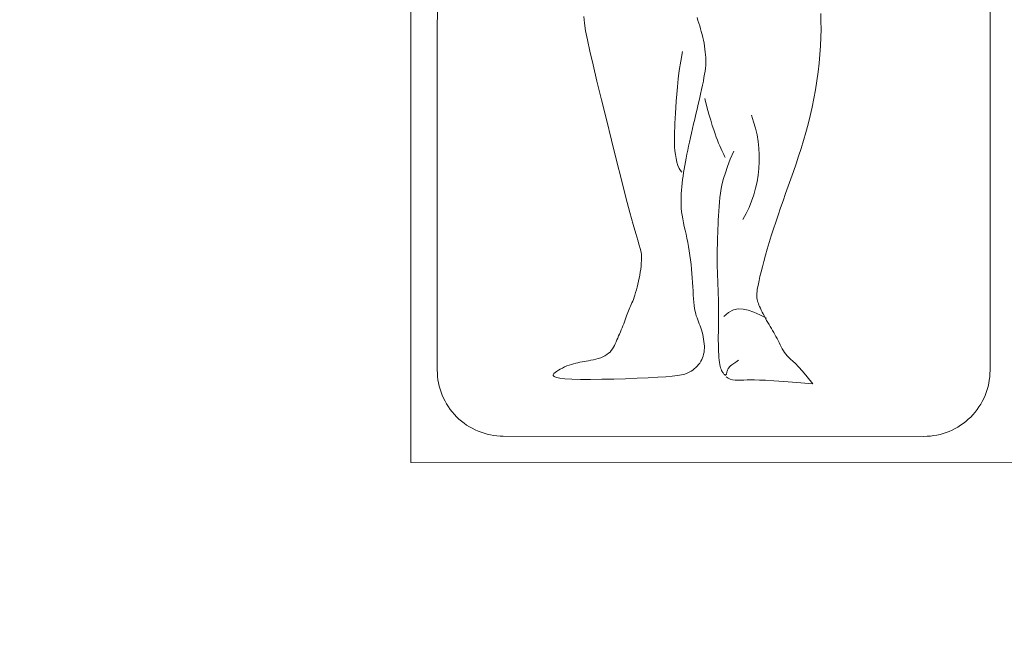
# Model space of a CAD drawing. Header units: millimetres. Extents: x 26866 to 1024070, y -428191 to 408885.
# Tile 174 of 248: x 199370 to 200264, y 392260 to 392834. Entities that reach past the tile are written whole.
import ezdxf

# ---------------------------------------------------------------- set-up
doc = ezdxf.new("R2010")
doc.units = ezdxf.units.MM
doc.header["$LTSCALE"] = 2
for name, color, linetype, lineweight in [('0_OPIS', 7, 'Continuous', 13), ('10', 7, 'Continuous', 9), ('3DPLAN_A_TABELKA POMIESZCZEŃ', 7, 'Continuous', 0), ('6', 253, 'Continuous', 0)]:
    doc.layers.add(name, color=color, linetype=linetype, lineweight=lineweight)
doc.layers.add('3DPLAN_A_KRESKOWANIE 1', color=253, linetype='Continuous')
doc.layers.add('3DPLAN_A_OPIS', color=8, linetype='Continuous')
doc.styles.add('ARIAL', font='arial.ttf')
pattern_1 = [(45, (23044.838, -26883.88), (-16.83798, 16.83798), [])]

# ---------------------------------------------------------------- blocks, each defined once
blk = doc.blocks.new('A$C7B9C5A86')
at = {"layer": '6', "color": 7}
for p, q in [((0.0255, 0.3146), (0.0236, 0.3131)), ((0.0276, 0.3159), (0.0255, 0.3146)), ((0.0297, 0.3171), (0.0276, 0.3159)), ((0.0318, 0.318), (0.0297, 0.3171)), ((0.0341, 0.3188), (0.0318, 0.318)), ((0.0364, 0.3194), (0.0341, 0.3188)), ((0.0387, 0.3199), (0.0364, 0.3194)), ((0.0412, 0.3202), (0.0387, 0.3199)), ((0.0437, 0.3203), (0.0412, 0.3202)), ((0.0463, 0.3203), (0.0437, 0.3203)), ((0.0491, 0.3201), (0.0463, 0.3203)), ((0.0519, 0.3198), (0.0491, 0.3201)), ((0.0547, 0.3194), (0.0519, 0.3198)), ((0.0576, 0.3189), (0.0547, 0.3194)), ((0.0605, 0.3183), (0.0576, 0.3189)), ((0.0634, 0.3176), (0.0605, 0.3183)), ((0.0662, 0.3168), (0.0634, 0.3176)), ((0.0689, 0.3159), (0.0662, 0.3168)), ((0.0714, 0.315), (0.0689, 0.3159)), ((0.0738, 0.3141), (0.0714, 0.315)), ((0.3558, 0.3154), (0.3499, 0.314)), ((0.3615, 0.3166), (0.3558, 0.3154)), ((0.3669, 0.3178), (0.3615, 0.3166)), ((0.3718, 0.3189), (0.3669, 0.3178)), ((0.3764, 0.3197), (0.3718, 0.3189)), ((0.3805, 0.3205), (0.3764, 0.3197)), ((0.3843, 0.3211), (0.3805, 0.3205)), ((0.3878, 0.3215), (0.3843, 0.3211)), ((0.3912, 0.3218), (0.3878, 0.3215)), ((0.3944, 0.3219), (0.3912, 0.3218)), ((0.3976, 0.322), (0.3944, 0.3219)), ((0.4009, 0.3219), (0.3976, 0.322)), ((0.4043, 0.3216), (0.4009, 0.3219)), ((0.4077, 0.3213), (0.4043, 0.3216)), ((0.4113, 0.3208), (0.4077, 0.3213)), ((0.4148, 0.3203), (0.4113, 0.3208)), ((0.4185, 0.3197), (0.4148, 0.3203)), ((0.4221, 0.3189), (0.4185, 0.3197)), ((0.4257, 0.3181), (0.4221, 0.3189)), ((0.4293, 0.3173), (0.4257, 0.3181)), ((0.4328, 0.3163), (0.4293, 0.3173)), ((0.4363, 0.3154), (0.4328, 0.3163)), ((0.4397, 0.3144), (0.4363, 0.3154)), ((0.0154, 0.3039), (0.0141, 0.3018)), ((0.0168, 0.306), (0.0154, 0.3039)), ((0.0183, 0.3079), (0.0168, 0.306)), ((0.0199, 0.3098), (0.0183, 0.3079)), ((0.0217, 0.3115), (0.0199, 0.3098)), ((0.0236, 0.3131), (0.0217, 0.3115)), ((0.0762, 0.3132), (0.0738, 0.3141)), ((0.0785, 0.3122), (0.0762, 0.3132)), ((0.0809, 0.3113), (0.0785, 0.3122)), ((0.0834, 0.3104), (0.0809, 0.3113)), ((0.0861, 0.3096), (0.0834, 0.3104)), ((0.089, 0.3089), (0.0861, 0.3096)), ((0.0924, 0.3082), (0.089, 0.3089)), ((0.096, 0.3077), (0.0924, 0.3082)), ((0.1001, 0.3073), (0.096, 0.3077)), ((0.1045, 0.3069), (0.1001, 0.3073)), ((0.1092, 0.3066), (0.1045, 0.3069)), ((0.1141, 0.3064), (0.1092, 0.3066)), ((0.1193, 0.3061), (0.1141, 0.3064)), ((0.1245, 0.3058), (0.1193, 0.3061)), ((0.13, 0.3054), (0.1245, 0.3058)), ((0.1355, 0.305), (0.13, 0.3054)), ((0.141, 0.3044), (0.1355, 0.305)), ((0.1466, 0.3039), (0.141, 0.3044)), ((0.1522, 0.3032), (0.1466, 0.3039)), ((0.1577, 0.3024), (0.1522, 0.3032)), ((0.1632, 0.3016), (0.1577, 0.3024)), ((0.3025, 0.3031), (0.2971, 0.3019)), ((0.3079, 0.3043), (0.3025, 0.3031)), ((0.3136, 0.3056), (0.3079, 0.3043)), ((0.3194, 0.3069), (0.3136, 0.3056)), ((0.3253, 0.3083), (0.3194, 0.3069)), ((0.3314, 0.3097), (0.3253, 0.3083)), ((0.3376, 0.3112), (0.3314, 0.3097)), ((0.3438, 0.3126), (0.3376, 0.3112)), ((0.3499, 0.314), (0.3438, 0.3126)), ((0.4432, 0.3133), (0.4397, 0.3144)), ((0.4466, 0.3123), (0.4432, 0.3133)), ((0.4501, 0.3112), (0.4466, 0.3123)), ((0.011, 0.2922), (0.0101, 0.2872)), ((0.0119, 0.2962), (0.011, 0.2922)), ((0.0129, 0.2993), (0.0119, 0.2962)), ((0.0141, 0.3018), (0.0129, 0.2993)), ((0.1685, 0.3007), (0.1632, 0.3016)), ((0.1738, 0.2998), (0.1685, 0.3007)), ((0.1788, 0.2987), (0.1738, 0.2998)), ((0.1838, 0.2977), (0.1788, 0.2987)), ((0.1886, 0.2966), (0.1838, 0.2977)), ((0.1933, 0.2955), (0.1886, 0.2966)), ((0.1979, 0.2945), (0.1933, 0.2955)), ((0.2025, 0.2937), (0.1979, 0.2945)), ((0.207, 0.2929), (0.2025, 0.2937)), ((0.2115, 0.2923), (0.207, 0.2929)), ((0.2159, 0.2919), (0.2115, 0.2923)), ((0.2204, 0.2916), (0.2159, 0.2919)), ((0.2248, 0.2916), (0.2204, 0.2916)), ((0.2292, 0.2916), (0.2248, 0.2916)), ((0.2336, 0.2918), (0.2292, 0.2916)), ((0.2379, 0.2921), (0.2336, 0.2918)), ((0.2422, 0.2925), (0.2379, 0.2921)), ((0.2466, 0.293), (0.2422, 0.2925)), ((0.2509, 0.2935), (0.2466, 0.293)), ((0.2552, 0.2941), (0.2509, 0.2935)), ((0.2595, 0.2947), (0.2552, 0.2941)), ((0.2638, 0.2954), (0.2595, 0.2947)), ((0.2682, 0.2962), (0.2638, 0.2954)), ((0.2727, 0.297), (0.2682, 0.2962)), ((0.2773, 0.2978), (0.2727, 0.297)), ((0.2821, 0.2988), (0.2773, 0.2978)), ((0.2869, 0.2998), (0.2821, 0.2988)), ((0.292, 0.3008), (0.2869, 0.2998)), ((0.2971, 0.3019), (0.292, 0.3008)), ((0.0093, 0.2809), (0.0086, 0.2729)), ((0.0101, 0.2872), (0.0093, 0.2809)), ((0.0086, 0.2729), (0.0079, 0.2631)), ((0.0079, 0.2631), (0.0073, 0.2513)), ((0.0073, 0.2513), (0.0067, 0.2379)), ((0.1372, 0.2415), (0.141, 0.242)), ((0.141, 0.242), (0.1446, 0.2425)), ((0.1446, 0.2425), (0.1481, 0.2428)), ((0.1481, 0.2428), (0.1514, 0.2431)), ((0.1514, 0.2431), (0.1544, 0.2432)), ((0.1544, 0.2432), (0.1571, 0.2432)), ((0.1571, 0.2432), (0.1594, 0.2431)), ((0.1594, 0.2431), (0.1614, 0.2428)), ((0.1614, 0.2428), (0.1635, 0.2423)), ((0.1635, 0.2423), (0.1664, 0.2415)), ((0.0067, 0.2379), (0.0062, 0.2236)), ((0.0955, 0.2296), (0.0974, 0.2304)), ((0.0974, 0.2304), (0.0993, 0.2313)), ((0.0993, 0.2313), (0.1015, 0.2322)), ((0.1015, 0.2322), (0.1037, 0.2331)), ((0.1037, 0.2331), (0.1063, 0.234)), ((0.1063, 0.234), (0.109, 0.2349)), ((0.109, 0.2349), (0.112, 0.2358)), ((0.112, 0.2358), (0.1153, 0.2368)), ((0.1153, 0.2368), (0.1187, 0.2377)), ((0.1187, 0.2377), (0.1222, 0.2386)), ((0.1222, 0.2386), (0.1259, 0.2394)), ((0.1259, 0.2394), (0.1296, 0.2402)), ((0.1296, 0.2402), (0.1334, 0.2409)), ((0.1334, 0.2409), (0.1372, 0.2415)), ((0.1664, 0.2415), (0.1704, 0.2402)), ((0.1704, 0.2402), (0.1763, 0.2384)), ((0.1763, 0.2384), (0.1846, 0.2359)), ((0.1846, 0.2359), (0.1958, 0.2328)), ((0.1958, 0.2328), (0.2105, 0.2288)), ((0.0062, 0.2236), (0.0058, 0.2089)), ((0.0636, 0.2172), (0.0661, 0.2182)), ((0.0661, 0.2182), (0.0687, 0.2192)), ((0.0687, 0.2192), (0.0712, 0.2202)), ((0.0712, 0.2202), (0.0737, 0.2212)), ((0.0737, 0.2212), (0.0761, 0.2221)), ((0.0761, 0.2221), (0.0786, 0.2229)), ((0.0786, 0.2229), (0.081, 0.2238)), ((0.081, 0.2238), (0.0833, 0.2246)), ((0.0833, 0.2246), (0.0855, 0.2254)), ((0.0855, 0.2254), (0.0877, 0.2262)), ((0.0877, 0.2262), (0.0897, 0.2271)), ((0.0897, 0.2271), (0.0917, 0.2279)), ((0.0917, 0.2279), (0.0936, 0.2287)), ((0.0936, 0.2287), (0.0955, 0.2296)), ((0.2105, 0.2288), (0.229, 0.2239)), ((0.229, 0.2239), (0.2506, 0.2183)), ((0.2506, 0.2183), (0.2744, 0.2123)), ((0.0058, 0.2089), (0.0055, 0.1943)), ((0.039, 0.2044), (0.0409, 0.2059)), ((0.0409, 0.2059), (0.0428, 0.2073)), ((0.0428, 0.2073), (0.0449, 0.2085)), ((0.0449, 0.2085), (0.047, 0.2097)), ((0.047, 0.2097), (0.0492, 0.2107)), ((0.0492, 0.2107), (0.0515, 0.2118)), ((0.0515, 0.2118), (0.0538, 0.2128)), ((0.0538, 0.2128), (0.0562, 0.2139)), ((0.0562, 0.2139), (0.0587, 0.215)), ((0.0587, 0.215), (0.0611, 0.2161)), ((0.0611, 0.2161), (0.0636, 0.2172)), ((0.2744, 0.2123), (0.2994, 0.206)), ((0.2994, 0.206), (0.3246, 0.1998)), ((0.0055, 0.1943), (0.0054, 0.1805)), ((0.032, 0.1929), (0.0332, 0.1957)), ((0.0332, 0.1957), (0.0344, 0.1982)), ((0.0344, 0.1982), (0.0358, 0.2006)), ((0.0358, 0.2006), (0.0374, 0.2026)), ((0.0374, 0.2026), (0.039, 0.2044)), ((0.3246, 0.1998), (0.349, 0.1938)), ((0.349, 0.1938), (0.3718, 0.1882)), ((0.0288, 0.181), (0.0294, 0.184)), ((0.0294, 0.184), (0.0302, 0.187)), ((0.0302, 0.187), (0.0311, 0.19)), ((0.0311, 0.19), (0.032, 0.1929)), ((0.3718, 0.1882), (0.3919, 0.1834)), ((0.3919, 0.1834), (0.4087, 0.1795)), ((0.0054, 0.1805), (0.0054, 0.168)), ((0.0263, 0.1674), (0.0268, 0.17)), ((0.0268, 0.17), (0.0272, 0.1726)), ((0.0272, 0.1726), (0.0277, 0.1752)), ((0.0277, 0.1752), (0.0282, 0.178)), ((0.0282, 0.178), (0.0288, 0.181)), ((0.4087, 0.1795), (0.4225, 0.1765)), ((0.4225, 0.1765), (0.4338, 0.1743)), ((0.4338, 0.1743), (0.4432, 0.1729)), ((0.4432, 0.1729), (0.4513, 0.1721)), ((0.0054, 0.168), (0.0057, 0.1573)), ((0.0057, 0.1573), (0.0062, 0.1489)), ((0.0238, 0.157), (0.0246, 0.1597)), ((0.0246, 0.1597), (0.0253, 0.1623)), ((0.0253, 0.1623), (0.0258, 0.1649)), ((0.0258, 0.1649), (0.0263, 0.1674)), ((0.0062, 0.1489), (0.0068, 0.1428)), ((0.018, 0.1433), (0.0193, 0.1459)), ((0.0193, 0.1459), (0.0206, 0.1486)), ((0.0206, 0.1486), (0.0218, 0.1515)), ((0.0218, 0.1515), (0.0229, 0.1543)), ((0.0229, 0.1543), (0.0238, 0.157)), ((0.0068, 0.1428), (0.0077, 0.1385)), ((0.0077, 0.1385), (0.0087, 0.1359)), ((0.0087, 0.1359), (0.0099, 0.1347)), ((0.0099, 0.1347), (0.0111, 0.1346)), ((0.0111, 0.1346), (0.0124, 0.1354)), ((0.0124, 0.1354), (0.0138, 0.1369)), ((0.0138, 0.1369), (0.0152, 0.1387)), ((0.0152, 0.1387), (0.0166, 0.1409)), ((0.0166, 0.1409), (0.018, 0.1433))]:
    blk.add_line(p, q, dxfattribs=at)
for points in [[(0.4551, 0.4631), (0.4456, 0.4634), (0.4359, 0.4635), (0.4258, 0.4633), (0.4155, 0.4628), (0.4049, 0.4621), (0.3942, 0.4611), (0.3833, 0.4599), (0.3724, 0.4584), (0.3614, 0.4567), (0.3506, 0.4547), (0.3399, 0.4526), (0.3294, 0.4502), (0.3191, 0.4477), (0.309, 0.4449), (0.2991, 0.4421), (0.2893, 0.4391), (0.2797, 0.436), (0.2703, 0.4329), (0.2609, 0.4297), (0.2518, 0.4264), (0.2427, 0.4232), (0.2337, 0.42), (0.2249, 0.4169), (0.2161, 0.4138), (0.2074, 0.4108), (0.1988, 0.4079), (0.1903, 0.4051), (0.1819, 0.4024), (0.1736, 0.3999), (0.1656, 0.3975), (0.1579, 0.3954), (0.1505, 0.3934), (0.1437, 0.3916), (0.1375, 0.39), (0.1319, 0.3886), (0.1271, 0.3875), (0.1229, 0.3866), (0.1193, 0.3859), (0.1162, 0.3853), (0.1136, 0.385), (0.1112, 0.3848), (0.1092, 0.3847), (0.1073, 0.3847), (0.1055, 0.3849), (0.1037, 0.3852), (0.102, 0.3855), (0.1003, 0.386), (0.0986, 0.3866), (0.0967, 0.3873), (0.0948, 0.3882), (0.0928, 0.3891), (0.0905, 0.3902), (0.0882, 0.3914), (0.0858, 0.3926), (0.0832, 0.394), (0.0806, 0.3954), (0.078, 0.3968), (0.0754, 0.3983), (0.0729, 0.3997), (0.0703, 0.4012), (0.0678, 0.4026), (0.0654, 0.4041), (0.063, 0.4055), (0.0605, 0.4069), (0.0581, 0.4082), (0.0557, 0.4096), (0.0532, 0.4109), (0.0507, 0.4121), (0.0481, 0.4134), (0.0456, 0.4147), (0.0431, 0.416), (0.0407, 0.4174), (0.0384, 0.4188), (0.0363, 0.4204), (0.0342, 0.4221), (0.0324, 0.424), (0.0304, 0.4262), (0.028, 0.4289), (0.025, 0.4321), (0.021, 0.436), (0.0156, 0.4408), (0.0087, 0.4466), (0, 0.4535)], [(0.0086, 0.3472), (0.007, 0.3494), (0.0058, 0.3519), (0.005, 0.3548), (0.0046, 0.358), (0.0044, 0.3614), (0.0044, 0.3652), (0.0045, 0.369), (0.0047, 0.373), (0.0048, 0.3772), (0.0048, 0.382), (0.0046, 0.388), (0.0043, 0.3956), (0.0037, 0.4055), (0.0028, 0.418), (0.0016, 0.4339), (0, 0.4535)], [(0.0807, 0.3968), (0.0846, 0.3885), (0.0879, 0.381), (0.0904, 0.3742), (0.0918, 0.3678), (0.092, 0.3618), (0.0907, 0.3559), (0.0876, 0.35), (0.0825, 0.344)], [(0.286, 0.3562), (0.276, 0.3521), (0.2672, 0.3487), (0.2593, 0.346), (0.2523, 0.3439), (0.246, 0.3422), (0.2401, 0.341), (0.2344, 0.3401), (0.2289, 0.3394), (0.2233, 0.3388), (0.2177, 0.3384), (0.2121, 0.3379), (0.2065, 0.3376), (0.201, 0.3373), (0.1955, 0.3371), (0.1903, 0.3369), (0.1852, 0.3367), (0.1803, 0.3365), (0.1755, 0.3363), (0.1709, 0.3362), (0.1664, 0.336), (0.1618, 0.336), (0.1573, 0.3359), (0.1526, 0.3359), (0.1479, 0.336), (0.1429, 0.3361), (0.1378, 0.3363), (0.1325, 0.3365), (0.1271, 0.3367), (0.1215, 0.3369), (0.1159, 0.3371), (0.1101, 0.3373), (0.1043, 0.3375), (0.0984, 0.3375), (0.0924, 0.3376), (0.0865, 0.3376), (0.0806, 0.3376), (0.0749, 0.3375), (0.0692, 0.3375), (0.0637, 0.3375), (0.0584, 0.3374), (0.0533, 0.3374), (0.0485, 0.3375), (0.044, 0.3376), (0.0398, 0.3377), (0.0358, 0.3379), (0.0322, 0.3381), (0.029, 0.3384), (0.0261, 0.3388), (0.0235, 0.3392), (0.0213, 0.3397), (0.0195, 0.3403), (0.0178, 0.3409), (0.0165, 0.3415), (0.0153, 0.3421), (0.0143, 0.3427), (0.0134, 0.3433), (0.0126, 0.3439), (0.0119, 0.3444), (0.0113, 0.3449), (0.0109, 0.3453), (0.0106, 0.3458), (0.0105, 0.3462), (0.0106, 0.3465), (0.0109, 0.3468), (0.0113, 0.3471), (0.012, 0.3473), (0.0127, 0.3475), (0.0136, 0.3478), (0.0146, 0.348), (0.0156, 0.3483), (0.0166, 0.3487), (0.0177, 0.3491), (0.0187, 0.3497), (0.0196, 0.3504), (0.0207, 0.3513), (0.0219, 0.3526), (0.0232, 0.3542), (0.0248, 0.3564), (0.0267, 0.359), (0.0289, 0.3623)], [(0.3505, 0.3208), (0.3402, 0.3234), (0.3314, 0.3258), (0.3239, 0.328), (0.3174, 0.3299), (0.3119, 0.3317), (0.3071, 0.3333), (0.303, 0.3348), (0.2992, 0.3363), (0.2957, 0.3377), (0.2925, 0.3391), (0.2895, 0.3404), (0.2867, 0.3417), (0.2842, 0.3429), (0.2819, 0.344), (0.2799, 0.345), (0.2781, 0.3458)], [(0.4083, 0.2933), (0.3963, 0.2911), (0.3851, 0.2893), (0.3746, 0.288), (0.3648, 0.287), (0.3557, 0.2863), (0.3473, 0.2857), (0.3396, 0.2853), (0.3326, 0.2849), (0.3262, 0.2845), (0.3204, 0.2841), (0.3151, 0.2838), (0.31, 0.2835), (0.3053, 0.2833), (0.3006, 0.2833), (0.296, 0.2834), (0.2913, 0.2836), (0.2864, 0.284), (0.2816, 0.2847), (0.2768, 0.2855), (0.2723, 0.2865), (0.2682, 0.2878), (0.2647, 0.2892), (0.2619, 0.2908), (0.26, 0.2926)]]:
    blk.add_lwpolyline(points, dxfattribs=at)
blk.add_arc((0.2768, 0.2374), 0.1503, 69.2736, 119.9559, dxfattribs=at)
blk = doc.blocks.new('kondygnacja -1')
at = {"layer": '3DPLAN_A_KRESKOWANIE 1'}
h = blk.add_hatch(dxfattribs=at)
h.set_pattern_fill('ANSI31', color=256, scale=7.5, style=0)
h.set_pattern_definition(pattern_1)
h.paths.add_polyline_path([(31677.485, -24430.84), (30214.868, -24430.84), (30214.868, -24470.84), (30429.606, -24470.84), (30429.606, -24477.84), (30447.606, -24477.84), (30447.606, -24818.84), (30476.606, -24818.84), (30476.606, -24470.84), (31012.606, -24470.84), (31012.606, -24478.84), (31079.606, -24478.84), (31079.606, -24470.84), (31638.606, -24470.84), (31638.606, -25036.84), (31079.606, -25036.84), (31079.606, -25028.84), (31012.606, -25028.84), (31012.606, -25036.84), (30611.38, -25036.84), (30611.38, -25072.84), (31023.606, -25072.84), (31034.606, -25082.84), (31034.606, -25330.84), (31023.606, -25340.84), (30831.396, -25340.84, -0.038531), (30832.58, -25356.183), (30832.58, -25371.84), (31079.606, -25371.84), (31079.606, -25072.84), (31638.606, -25072.84), (31638.606, -25943.84), (30832.58, -25943.84), (30832.58, -26009.84), (31677.485, -26009.84)])
h.paths.add_polyline_path([(30682.606, -26009.84), (30832.58, -26009.84), (30832.58, -25943.84), (30760.606, -25943.84), (30760.606, -25454.668), (30735.606, -25464.584), (30735.606, -25943.84), (30682.606, -25943.84)])
h.paths.add_polyline_path([(30679.606, -25371.84), (30735.606, -25371.84), (30735.606, -25464.584), (30760.606, -25454.668), (30760.606, -25371.84), (30832.58, -25371.84), (30832.58, -25356.183, 0.038531), (30831.396, -25340.84), (30679.606, -25340.84)])
h.paths.add_polyline_path([(30355.83, -25371.84), (30425.606, -25371.84), (30425.606, -25379.84), (30463.606, -25379.84), (30463.606, -25424.739), (30471.606, -25424.739), (30471.606, -25395.84), (30533.606, -25395.84), (30533.606, -25371.84), (30576.606, -25371.84), (30576.606, -25341.84), (30472.606, -25341.84), (30472.606, -25326.84), (30427.606, -25326.84), (30427.606, -25341.84), (30355.83, -25341.84)])
h.paths.add_polyline_path([(30456.606, -25936.84), (30425.606, -25936.84), (30425.606, -25945.84), (30380.606, -25945.84), (30380.606, -26009.84), (30512.606, -26009.84), (30512.606, -25943.84), (30466.606, -25943.84), (30466.606, -25712.84), (30456.606, -25712.84)])
h.paths.add_polyline_path([(28888.606, -25941.84), (28888.606, -26009.84), (29013.606, -26009.84), (29013.606, -25941.84)])
h.paths.add_polyline_path([(28591.166, -26009.84), (28591.166, -25944.84), (28547.606, -25944.84), (28547.606, -26009.84)])
h.paths.add_polyline_path([(28624.606, -25870.534), (28654.797, -25870.534), (28654.797, -25924.534), (28624.606, -25924.534), (28624.606, -25944.84), (28591.166, -25944.84), (28591.166, -26009.84), (28713.606, -26009.84), (28713.606, -25941.84), (28672.606, -25941.84), (28672.606, -25932.84), (28657.606, -25932.84), (28657.606, -25716.84), (28624.606, -25716.84)])
h.paths.add_polyline_path([(28372.606, -25944.84), (28328.606, -25944.84), (28328.606, -25907.84), (28282.606, -25907.84), (28282.606, -25944.84), (28248.606, -25944.84), (28248.606, -26009.84), (28372.606, -26009.84)])
h.paths.add_polyline_path([(28092.606, -25563.84), (28054.606, -25563.84), (28054.606, -25383.84), (28067.602, -25383.84), (28067.606, -25375.84), (28340.606, -25375.84), (28340.606, -25341.84), (28070.606, -25341.84), (28070.606, -25332.84), (28030.606, -25332.84), (28030.606, -25395.598), (28048.707, -25395.598), (28048.707, -25449.598), (28030.606, -25449.598), (28030.606, -26009.84), (28073.606, -26009.84), (28073.606, -25944.84), (28054.606, -25944.84), (28054.606, -25668.84), (28092.606, -25668.84)])
h.paths.add_polyline_path([(27949.606, -25495.746), (27949.606, -25507.746), (27983.295, -25507.746), (27983.295, -25521.746), (27949.606, -25521.746), (27949.606, -25531.84), (27999.606, -25531.84), (27999.606, -25934.84), (27982.606, -25934.84), (27982.606, -25942.84), (27947.606, -25942.84), (27947.606, -26009.84), (28026.624, -26009.84), (28026.624, -25449.598), (27999.606, -25449.598), (27999.606, -25463.84), (27949.606, -25463.84), (27949.606, -25481.746), (27983.295, -25481.746), (27983.295, -25495.746)])
h.paths.add_polyline_path([(27982.606, -25361.84), (27952.606, -25361.84), (27952.606, -25332.84), (28026.624, -25332.84), (28026.624, -25395.598), (27999.606, -25395.598), (27999.606, -25377.84), (27982.606, -25377.84)])
h.paths.add_polyline_path([(26818.606, -25892.84), (26781.485, -25892.84), (26781.485, -26009.84), (26894.541, -26009.84), (26894.541, -25942.84), (26830.606, -25942.84), (26830.606, -25930.84), (26818.606, -25930.84)])
h.paths.add_polyline_path([(26894.541, -26009.84), (27115.936, -26009.84), (27115.936, -25942.84), (26894.541, -25942.84)])
h.paths.add_polyline_path([(27115.936, -25942.84), (27115.936, -26009.84), (27466.606, -26009.84), (27466.606, -25942.84), (27427.606, -25942.84), (27427.606, -25933.84), (27384.606, -25933.84), (27384.606, -25942.84)])
h.paths.add_polyline_path([(27641.606, -25942.84), (27641.606, -26009.84), (27802.606, -26009.84), (27802.606, -25942.84)])
h.paths.add_polyline_path([(30621.105, -25040.467), (30688.374, -25040.467), (30688.374, -25072.867), (30621.105, -25072.867)], flags=24)
h = blk.add_hatch(dxfattribs=at)
h.set_pattern_fill('ANSI31', color=256, scale=7.5, style=0)
h.set_pattern_definition(pattern_1)
h.paths.add_polyline_path([(29010.606, -24430.84), (28888.606, -24430.84), (28888.606, -24472.84), (29010.606, -24472.84)])
h.paths.add_polyline_path([(29275.573, -25037.84), (29257.606, -25037.84), (29257.606, -24471.84), (29273.606, -24471.84), (29273.606, -24468.84), (29303.606, -24468.84), (29303.606, -24430.84), (29185.606, -24430.84), (29185.606, -24471.84), (29228.606, -24471.84), (29228.606, -25049.84), (29175.018, -25049.84), (29175.018, -25053.062, 0.060091), (29177.886, -25076.84), (29272.378, -25076.84)])
h.paths.add_polyline_path([(29273.606, -25072.84), (29380.606, -25072.84), (29380.606, -25037.84), (29275.573, -25037.84), (29272.378, -25076.84), (29273.606, -25076.84)])
h.paths.add_polyline_path([(29498.606, -25037.84), (29480.606, -25037.84), (29480.606, -25072.84), (29708.606, -25072.84), (29708.606, -25039.85), (29536.606, -25039.85), (29536.606, -24939.85), (29498.606, -24939.85)])
h.paths.add_polyline_path([(29566.606, -24430.84), (29473.606, -24430.84), (29473.606, -24468.84), (29498.606, -24468.84), (29498.606, -24727.874), (29524.775, -24727.874), (29524.775, -24781.874), (29498.606, -24781.874), (29498.606, -24826.85), (29536.606, -24826.85), (29536.606, -24470.85), (29566.606, -24470.85)])
h.paths.add_polyline_path([(29736.606, -24430.84), (29736.606, -24470.85), (29828.606, -24470.85), (29828.606, -24472.85), (29873.606, -24472.85), (29873.606, -24470.85), (30016.865, -24470.85), (30016.865, -24430.84)])
h.paths.add_polyline_path([(30016.865, -24470.85), (30112.842, -24470.85), (30112.842, -24430.84), (30016.865, -24430.84)])
h.paths.add_polyline_path([(29864.606, -25141.84), (29835.606, -25141.84), (29835.606, -25153.062), (29864.606, -25153.062)])
h.paths.add_polyline_path([(29864.606, -25087.84), (29880.606, -25069.84), (30213.451, -25069.84, 0.042168), (30214.868, -25053.062), (30214.868, -25041.84), (30178.606, -25041.84), (30178.606, -24470.84), (30214.868, -24470.84), (30214.868, -24430.84), (30112.842, -24430.84), (30112.842, -24470.85), (30115.606, -24470.85), (30115.606, -24477.85), (30159.606, -24477.85), (30159.606, -25039.85), (29899.606, -25039.85), (29899.606, -25026.85), (29826.606, -25026.85), (29826.606, -25039.85), (29803.606, -25039.85), (29803.606, -25072.84), (29819.606, -25072.84), (29835.606, -25088.84), (29835.606, -25153.062), (29864.606, -25153.062)])
h.paths.add_polyline_path([(29463.606, -25369.84), (29509.606, -25369.84), (29509.606, -25408.84), (29538.606, -25408.84), (29538.606, -25366.84), (29765.606, -25366.84), (29765.606, -25448.84), (29937.606, -25448.84), (29937.606, -25366.84), (30091.056, -25366.84), (30091.056, -25356.183, -0.035999), (30092.09, -25341.84), (29880.606, -25341.84), (29864.606, -25325.84), (29864.606, -25261.84), (29835.606, -25261.84), (29835.606, -25325.84), (29819.606, -25341.84), (29463.606, -25341.84)])
h.paths.add_polyline_path([(30252.83, -25342.153), (30252.83, -25341.84), (30092.09, -25341.84, 0.035999), (30091.056, -25356.183), (30091.056, -25366.84), (30152.606, -25366.84), (30152.606, -25937.84), (30091.056, -25937.84), (30091.056, -26009.84), (30210.606, -26009.84), (30210.606, -25945.84), (30180.606, -25945.84), (30180.606, -25371.84), (30252.83, -25371.84), (30252.83, -25350.577), (30252.33, -25350.577), (30252.33, -25342.153)])
h.paths.add_polyline_path([(30081.987, -25665.134), (30231.695, -25665.134), (30231.695, -25700.215), (30081.987, -25700.215)], flags=9)
h.paths.add_polyline_path([(29875.606, -25931.84), (29829.606, -25931.84), (29829.606, -25937.84), (29781.606, -25937.84), (29781.606, -26009.84), (29917.606, -26009.84), (29917.606, -25937.84), (29875.606, -25937.84)])
h.paths.add_polyline_path([(29611.606, -26009.84), (29611.606, -25937.84), (29538.606, -25937.84), (29538.606, -25683.804), (29507.606, -25683.804), (29507.606, -25943.84), (29482.606, -25943.84), (29482.606, -26009.84)])
h.paths.add_polyline_path([(29282.811, -25653.753), (29568.722, -25653.753), (29568.722, -25738.674), (29282.811, -25738.674)], flags=9)
h.paths.add_polyline_path([(29479.606, -25623.84), (29507.606, -25623.84), (29507.606, -25683.804), (29538.606, -25683.804), (29538.606, -25498.84), (29509.606, -25498.84), (29509.606, -25608.84), (29479.606, -25608.84)])
h.paths.add_polyline_path([(29389.606, -25608.84), (29262.167, -25608.84), (29262.167, -25623.84), (29389.606, -25623.84)])
h.paths.add_polyline_path([(29312.606, -25943.84), (29275.606, -25943.84), (29275.606, -25936.84), (29262.167, -25936.84), (29262.167, -26009.84), (29312.606, -26009.84)])
h.paths.add_polyline_path([(29188.606, -26009.84), (29262.167, -26009.84), (29262.167, -25936.84), (29256.606, -25936.84), (29256.606, -25683.804), (29227.606, -25683.804), (29227.606, -25941.84), (29188.606, -25941.84)])
h.paths.add_polyline_path([(29227.606, -25683.804), (29256.606, -25683.804), (29256.606, -25623.84), (29262.167, -25623.84), (29262.167, -25608.84), (29259.606, -25608.84), (29259.606, -25369.84), (29262.167, -25369.84), (29262.167, -25356.183, 0.056395), (29259.639, -25333.84), (29224.606, -25333.84), (29224.606, -25341.84), (29157.606, -25341.84), (29157.606, -25371.84), (29227.606, -25371.84)])
h.paths.add_polyline_path([(29373.606, -25341.84), (29270.606, -25341.84), (29270.606, -25333.84), (29259.639, -25333.84, -0.056395), (29262.167, -25356.183), (29262.167, -25369.84), (29373.606, -25369.84)])
h.paths.add_polyline_path([(30170.106, -24766.995), (30186.534, -24766.995), (30186.534, -24786.995), (30170.106, -24786.995)], flags=24)
h.paths.add_polyline_path([(29566.123, -25338.582), (29633.392, -25338.582), (29633.392, -25370.982), (29566.123, -25370.982)], flags=24)
h.paths.add_polyline_path([(29957.208, -25338.582), (30024.477, -25338.582), (30024.477, -25370.982), (29957.208, -25370.982)], flags=24)
h.paths.add_polyline_path([(30179.863, -25902.326), (30243.82, -25902.326), (30243.82, -25910.462), (30179.863, -25910.462)], flags=24)
at = {"layer": '10'}
blk.add_lwpolyline([(29027.606, -25371.84), (28972.606, -25371.81), (28972.531, -25556.81), (29027.531, -25556.84)], close=True, dxfattribs=at)
for points in [[(28983.093, -25415.014), (28980.988, -25415.013, 0.414214), (28974.985, -25421.011), (28974.935, -25548.411, 0.414214)], [(28974.935, -25548.411, 0.414214), (28980.932, -25554.413), (29019.132, -25554.436, 0.414214), (29025.135, -25548.439), (29025.185, -25421.039, 0.414214), (29019.188, -25415.036), (29012.385, -25415.033, 0.414214)]]:
    blk.add_lwpolyline(points, format="xyb", dxfattribs=at)
at = {"layer": '10', "xscale": -73.91716852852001, "yscale": 73.91716852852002, "zscale": 73.91716852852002, "rotation": 269.9763732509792}
blk.add_blockref('A$C7B9C5A86', (28975.514, -25549.649), dxfattribs=at)
at = {"layer": '3DPLAN_A_OPIS', "color": 1, "lineweight": 30, "style": 'ARIAL'}
for tag, p in [('PRZESUNIĘCIE_WEJŚCIA', (27655.165, -24535.333)), ('WYŁĄCZONE', (27007.179, -24723.982)), ('Z_OPRACOWANIA', (26996.84, -24746.417)), ('WYŁĄCZONE', (30803.053, -24760.867)), ('Z_OPRACOWANIA', (30792.713, -24783.301)), ('WYŁĄCZONE', (28894.898, -24826.593)), ('Z_OPRACOWANIA', (28884.559, -24849.027)), ('POWIĘKSZENIE_WEJŚCIA', (28313.679, -25144.412)), ('POWIĘKSZENIE_WEJŚCIA', (29600.622, -25191.363)), ('POWIĘKSZENIE_WEJŚCIA', (28011.449, -25235.417)), ('WYŁĄCZONE', (29754.423, -25678.169)), ('Z_OPRACOWANIA', (29744.084, -25700.603)), ('WYJŚCIE_EWAKUACYJNE', (27763.791, -26106.068))]:
    blk.add_attdef(tag, p, '', height=12, dxfattribs=at)
at = {"layer": '3DPLAN_A_OPIS', "color": 0, "lineweight": 30, "style": 'ARIAL'}
for tag, p in [('UGUL_1', (29350.296, -24586.012)), ('UGUL_2', (29622.921, -24586.012)), ('UGUL_3', (29833.15, -24586.012))]:
    blk.add_attdef(tag, p, '', height=12, dxfattribs=at)
at = {"layer": '3DPLAN_A_TABELKA POMIESZCZEŃ', "ltscale": 0.5, "style": 'ARIAL'}
for tag, p in [('KURTYNA', (27861.913, -26064.849)), ('POWIETRZNA', (27861.913, -26084.562))]:
    blk.add_attdef(tag, p, '', height=12, dxfattribs=at)

msp = doc.modelspace()

# ---------------------------------------------------------------- block references
at = {"layer": '0_OPIS', "xscale": 10, "yscale": 10, "zscale": 10}
msp.add_blockref('kondygnacja -1', (-90000, 648000), dxfattribs=at)

doc.saveas('drawing.dxf')
